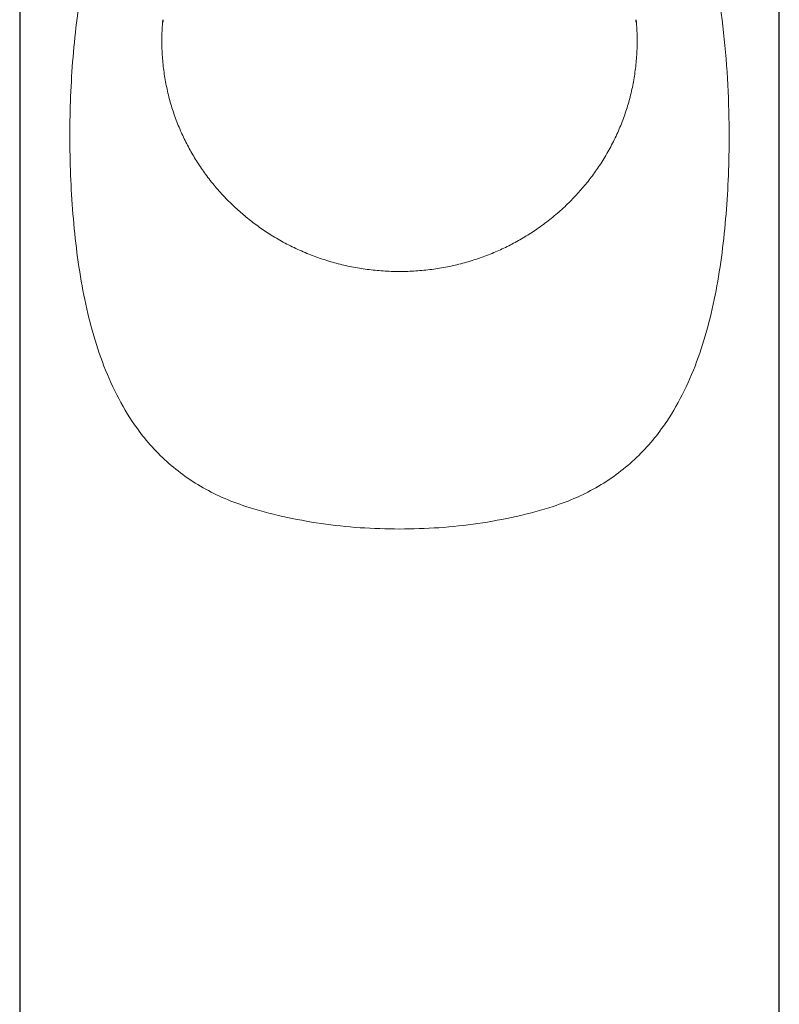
# Model space of a CAD drawing. Header units: millimetres. Extents: x 8 to 947, y 12 to 926.
# Tile 19 of 159: x 386 to 434, y 742 to 805. Entities that reach past the tile are written whole.
import ezdxf

# ---------------------------------------------------------------- set-up
doc = ezdxf.new("R2010")
doc.units = ezdxf.units.MM

msp = doc.modelspace()

# ---------------------------------------------------------------- linework, layer by layer
at = {"color": 7, "linetype": 'Continuous', "lineweight": 30, "flags": 128}
for points in [[(385.623, 847.818), (385.623, 776.569), (385.623, 705.32)], [(434.123, 705.32), (434.123, 776.569), (434.123, 847.818)]]:
    msp.add_lwpolyline(points, dxfattribs=at)
at = {"color": 8, "linetype": 'Continuous', "lineweight": 0}
for points, knots in [([(409.873, 772.466), (409.032, 772.483), (407.351, 772.517), (404.853, 772.792), (402.409, 773.243), (400.297, 773.804), (398.538, 774.462), (397.141, 775.182), (395.862, 776.039), (394.709, 777.024), (393.686, 778.123), (392.645, 779.526), (391.652, 781.277), (390.769, 783.402), (390.09, 785.651), (389.585, 787.995), (389.22, 790.413), (388.98, 792.882), (388.845, 795.385), (388.812, 797.901), (388.873, 800.423), (389.038, 802.931), (389.309, 805.412), (389.706, 807.845), (390.242, 810.212), (390.943, 812.489), (391.834, 814.648), (392.932, 816.668), (394.275, 818.497), (395.395, 819.714), (396.101, 820.273), (396.209, 820.358)], [0, 0, 0, 0, 0.038198, 0.076394, 0.114591, 0.152778, 0.178249, 0.203703, 0.229162, 0.254618, 0.280093, 0.305557, 0.34375, 0.381948, 0.420127, 0.458333, 0.496546, 0.534832, 0.572957, 0.611238, 0.649269, 0.68752, 0.725749, 0.763899, 0.802143, 0.840342, 0.878542, 0.916721, 0.954917, 0.993097, 1, 1, 1, 1]), ([(423.536, 820.358), (423.644, 820.273), (424.351, 819.714), (425.47, 818.497), (426.813, 816.668), (427.911, 814.648), (428.802, 812.489), (429.504, 810.212), (430.099, 807.584), (430.555, 804.593), (430.841, 801.264), (430.937, 798.179), (430.9, 795.385), (430.765, 792.882), (430.525, 790.413), (430.161, 787.995), (429.655, 785.651), (428.976, 783.402), (428.094, 781.277), (427.101, 779.526), (426.059, 778.123), (425.036, 777.024), (423.883, 776.039), (422.605, 775.182), (421.207, 774.462), (419.448, 773.804), (417.337, 773.243), (414.892, 772.792), (412.394, 772.517), (410.713, 772.483), (409.873, 772.466)], [0, 0, 0, 0, 0.006903, 0.045084, 0.083281, 0.121462, 0.159663, 0.197863, 0.236109, 0.286936, 0.33806, 0.388743, 0.427025, 0.465151, 0.503438, 0.541652, 0.57986, 0.61804, 0.656239, 0.694433, 0.719898, 0.745373, 0.77083, 0.796291, 0.821745, 0.847217, 0.885405, 0.923603, 0.961801, 1, 1, 1, 1]), ([(394.764, 804.997), (394.753, 804.881), (394.726, 804.598), (394.705, 804.145), (394.695, 803.64), (394.704, 803.135), (394.73, 802.633), (394.774, 802.136), (394.834, 801.643), (394.911, 801.155), (395.004, 800.673), (395.113, 800.197), (395.237, 799.726), (395.378, 799.262), (395.533, 798.804), (395.703, 798.353), (395.886, 797.915), (396.079, 797.489), (396.283, 797.077), (396.5, 796.671), (396.728, 796.274), (396.97, 795.883), (397.223, 795.501), (397.496, 795.115), (397.791, 794.725), (398.109, 794.334), (398.44, 793.954), (398.784, 793.585), (399.13, 793.238), (399.476, 792.913), (399.82, 792.608), (400.174, 792.313), (400.537, 792.029), (400.91, 791.756), (401.291, 791.493), (401.693, 791.233), (402.118, 790.978), (402.566, 790.729), (403.024, 790.495), (403.49, 790.275), (403.957, 790.075), (404.423, 789.892), (404.888, 789.727), (405.36, 789.576), (405.839, 789.44), (406.324, 789.319), (406.815, 789.213), (407.312, 789.123), (407.814, 789.048), (408.322, 788.99), (408.835, 788.948), (409.352, 788.922), (409.699, 788.918), (409.873, 788.917)], [0, 0, 0, 0, 0.014307, 0.034828, 0.0555, 0.076172, 0.096693, 0.117074, 0.137326, 0.15746, 0.177484, 0.19741, 0.217246, 0.236999, 0.256678, 0.27629, 0.295842, 0.314562, 0.333237, 0.351873, 0.370474, 0.389045, 0.407589, 0.426112, 0.446466, 0.466802, 0.487125, 0.50744, 0.52775, 0.546214, 0.564681, 0.583155, 0.601638, 0.620135, 0.638648, 0.657181, 0.677595, 0.698044, 0.718534, 0.739069, 0.759658, 0.77921, 0.798822, 0.818501, 0.838254, 0.85809, 0.878016, 0.898041, 0.918174, 0.938426, 0.958807, 0.979328, 1, 1, 1, 1]), ([(409.873, 788.917), (410.047, 788.918), (410.393, 788.922), (410.911, 788.948), (411.423, 788.99), (411.931, 789.048), (412.434, 789.123), (412.931, 789.213), (413.422, 789.319), (413.907, 789.44), (414.385, 789.576), (414.857, 789.727), (415.322, 789.892), (415.774, 790.069), (416.212, 790.257), (416.637, 790.454), (417.055, 790.664), (417.465, 790.887), (417.867, 791.121), (418.261, 791.366), (418.659, 791.631), (419.06, 791.918), (419.464, 792.226), (419.856, 792.548), (420.236, 792.881), (420.593, 793.217), (420.929, 793.552), (421.243, 793.886), (421.547, 794.23), (421.839, 794.582), (422.121, 794.943), (422.392, 795.313), (422.659, 795.704), (422.922, 796.116), (423.179, 796.551), (423.42, 796.995), (423.647, 797.447), (423.854, 797.9), (424.042, 798.353), (424.212, 798.804), (424.368, 799.262), (424.508, 799.726), (424.633, 800.197), (424.742, 800.673), (424.835, 801.155), (424.911, 801.643), (424.972, 802.136), (425.015, 802.633), (425.041, 803.135), (425.05, 803.64), (425.041, 804.145), (425.019, 804.598), (424.992, 804.881), (424.982, 804.997)], [0, 0, 0, 0, 0.020672, 0.041193, 0.061574, 0.081826, 0.101959, 0.121984, 0.14191, 0.161746, 0.181499, 0.201178, 0.22079, 0.240342, 0.259062, 0.277737, 0.296372, 0.314974, 0.333544, 0.352089, 0.370612, 0.390966, 0.411302, 0.431625, 0.45194, 0.47225, 0.490714, 0.509181, 0.527655, 0.546138, 0.564635, 0.583148, 0.601681, 0.622095, 0.642544, 0.663033, 0.683569, 0.704158, 0.72371, 0.743322, 0.763001, 0.782754, 0.80259, 0.822516, 0.84254, 0.862674, 0.882926, 0.903307, 0.923828, 0.9445, 0.965172, 0.985693, 1, 1, 1, 1])]:
    msp.add_open_spline(points, degree=3, knots=knots, dxfattribs=at)
at = {"color": 7, "linetype": 'Continuous', "lineweight": 30}
for points, knots in [([(394.762, 804.997), (394.761, 804.987), (394.759, 804.966), (394.756, 804.938), (394.754, 804.913), (394.752, 804.893), (394.751, 804.877), (394.749, 804.864), (394.748, 804.852), (394.747, 804.84), (394.746, 804.831), (394.745, 804.823), (394.745, 804.818), (394.745, 804.817), (394.745, 804.817), (394.745, 804.817)], [0, 0, 0, 0, 0.110104, 0.208818, 0.295987, 0.371487, 0.435228, 0.487146, 0.559448, 0.635793, 0.715383, 0.81358, 0.905159, 0.988812, 1, 1, 1, 1]), ([(425.001, 804.817), (425.001, 804.817), (425.001, 804.818), (425, 804.822), (424.999, 804.829), (424.999, 804.836), (424.998, 804.842), (424.998, 804.848), (424.997, 804.854), (424.996, 804.861), (424.995, 804.87), (424.994, 804.882), (424.993, 804.897), (424.991, 804.917), (424.989, 804.94), (424.986, 804.968), (424.984, 804.987), (424.983, 804.997)], [0, 0, 0, 0, 0.084075, 0.180611, 0.284768, 0.32828, 0.37145, 0.413391, 0.454106, 0.493602, 0.533754, 0.581869, 0.644812, 0.718191, 0.801924, 0.895904, 1, 1, 1, 1])]:
    msp.add_open_spline(points, degree=3, knots=knots, dxfattribs=at)

doc.saveas('drawing.dxf')
